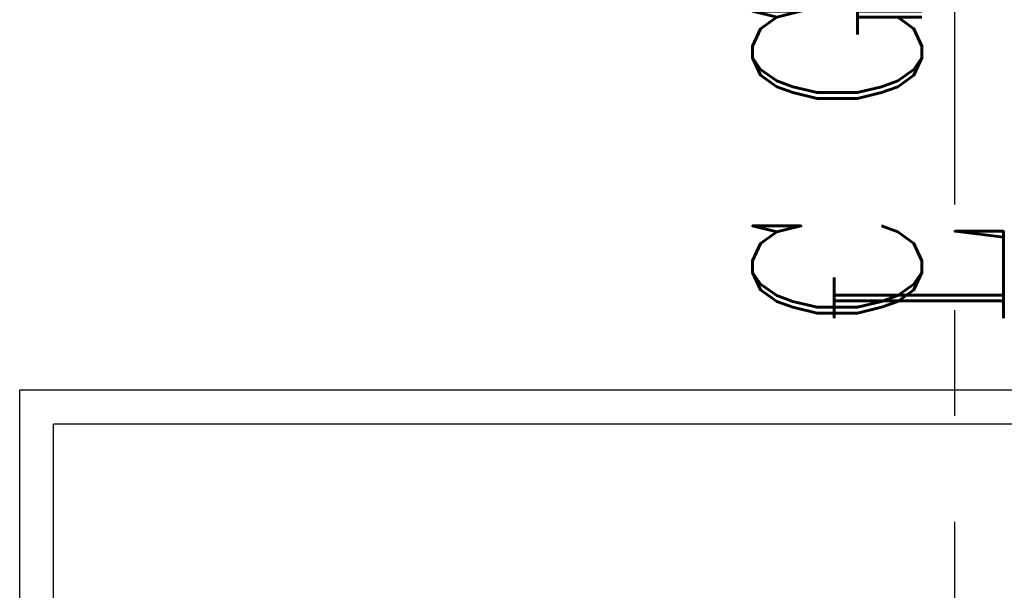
# Model space of a CAD drawing. Header units: inches. Extents: x -341304 to 31571016, y -692717 to 2132253.
# Tile 239 of 256: x 740188 to 746001, y -289466 to -286094. Entities that reach past the tile are written whole.
import ezdxf
from ezdxf.enums import TextEntityAlignment as Align

# ---------------------------------------------------------------- set-up
doc = ezdxf.new("R2010")
doc.units = ezdxf.units.IN
doc.header["$MEASUREMENT"] = 0
doc.linetypes.add('CENTRE', pattern=[1.5, 0.75, -0.25, 0.25, -0.25])
doc.styles.add('ROMANC', font='ROMANC.SHX')

# ---------------------------------------------------------------- blocks, each defined once
blk = doc.blocks.new('tyyyy')
at = {"color": 230, "ltscale": 100}
for p, q in [((-1266339.7, 589432.2), (-1274902.3, 589432.2)), ((-1274902.3, 585385.3), (-1274902.3, 589432.2)), ((-1266139.7, 589232.2), (-1274702.3, 589232.2)), ((-1274702.3, 585397.7), (-1274702.3, 589232.2))]:
    blk.add_line(p, q, dxfattribs=at)
blk = doc.blocks.new('GT REV-02')
at = {"color": 230, "linetype": 'CENTRE', "ltscale": 2500}
blk.add_line((-687440.7, 18988.2, -96251.3), (-687440.7, 42499.6, -96251.3), dxfattribs=at)
at = {"color": 7}
blk.add_blockref('tyyyy', (581940.3, -564041.7), dxfattribs=at)
at = {"color": 230, "style": 'ROMANC', "width": 0.8}
for s, p in [('C GT', (-688135.5, 27097.9)), ('L', (-687654.4, 26055.5))]:
    blk.add_text(s, height=1000, rotation=90, dxfattribs=at).set_placement(p, align=Align.MIDDLE)

msp = doc.modelspace()

# ---------------------------------------------------------------- block references
at = {"color": 230}
msp.add_blockref('GT REV-02', (1433150.1, -313674.2, 96251.3), dxfattribs=at)

doc.saveas('drawing.dxf')
